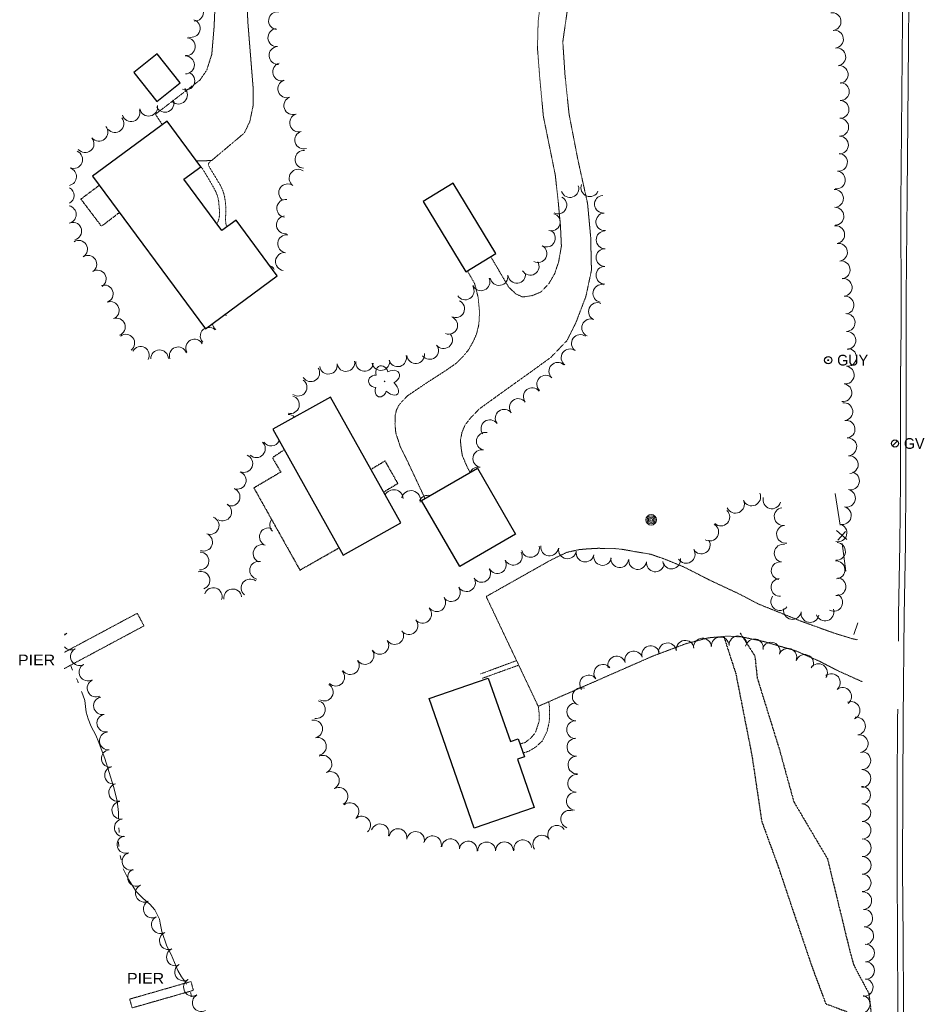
# Model space of a CAD drawing. Extents: x 386588 to 390135, y 96998 to 113606.
# Tile 61 of 93: x 388170 to 388576, y 103892 to 104334. Entities that reach past the tile are written whole.
import ezdxf
from ezdxf.enums import TextEntityAlignment as Align

# ---------------------------------------------------------------- set-up
doc = ezdxf.new("R2010")
doc.units = 0
doc.header["$MEASUREMENT"] = 0
for name, pattern in [('Wisdot1', [0.0625, 0.03125, -0.03125]), ('Wisdot3', [0.1875, 0.125, -0.0625]), ('Wisdot5', [0.1, 0.05, -0.05]), ('Wisdot6', [0.375, 0.125, -0.0625, 0.03125, -0.0625, 0.03125, -0.0625])]:
    doc.linetypes.add(name, pattern=pattern)
for name, color, linetype, lineweight in [('E_BLD', 241, 'Continuous', 25), ('E_DTM_SlopeBottom', 3, 'Wisdot1', 25), ('E_DTM_SlopeTop', 3, 'Wisdot1', 25), ('E_DWY', 2, 'Wisdot3', 15), ('E_LAND_Vegetation', 3, 'Continuous', 15), ('E_MISCPROP', 30, 'Continuous', 15), ('E_MISCPROP_HvyDash', 241, 'Wisdot3', 25), ('E_MISCPROP_Railing', 30, 'Continuous', 15), ('E_PATH_Sidewalk', 2, 'Wisdot5', 15), ('E_SGN', 21, 'Continuous', 15), ('E_STRUCT_Pier', 7, 'Wisdot3', 25), ('E_UTL_EGuyWire', 200, 'Continuous', 25), ('E_UTL_G', 2, 'Continuous', 25), ('E_WTR', 4, 'Wisdot6', 15), ('E_WTR_Dock_Pier', 4, 'Wisdot3', 15), ('E_WTR_Elevations', 4, 'Continuous', 15)]:
    doc.layers.add(name, color=color, linetype=linetype, lineweight=lineweight)
doc.layers.add('P2S1_Complete', color=7, linetype='Continuous', lineweight=15, transparency=0.9)
doc.styles.add('Style-dot_font5', font='dot_font5.shx')

# ---------------------------------------------------------------- blocks, each defined once
blk = doc.blocks.new('GUY')
at = {"layer": 'E_UTL_EGuyWire'}
for radius in [4, 0.5]:
    blk.add_circle((0, 0), radius, dxfattribs=at)
at = {"layer": 'E_UTL_EGuyWire', "style": 'Style-dot_font5'}
blk.add_text('GUY', height=12, dxfattribs=at).set_placement((10, 0), align=Align.MIDDLE_LEFT)
blk = doc.blocks.new('GV')
at = {"layer": 'E_UTL_G'}
blk.add_line((-2.8, -2.8), (2.8, 2.8), dxfattribs=at)
blk.add_circle((0, 0), 4, dxfattribs=at)
at = {"layer": 'E_UTL_G', "style": 'Style-dot_font5'}
blk.add_text('GV', height=12, dxfattribs=at).set_placement((10, 0), align=Align.MIDDLE_LEFT)
blk = doc.blocks.new('PIER')
at = {"layer": 'E_STRUCT_Pier', "style": 'Style-dot_font5', "width": 1.111111}
blk.add_text('PIER', height=10.8, dxfattribs=at).set_placement((-16.77, -5.4))
blk = doc.blocks.new('POLE')
at = {"layer": 'E_MISCPROP'}
for radius in [4.46, 3.35, 2.23, 1.12]:
    blk.add_circle((0, 0), radius, dxfattribs=at)
blk = doc.blocks.new('DTRE')
at = {"layer": 'E_LAND_Vegetation'}
blk.add_circle((-0.18, 0), 0.183, dxfattribs=at)
for centre, major_axis, ratio in [((-1.87, 5.32), (1.36, -4.98), 0.782863), ((4.06, 2.74), (-5.27, -2.93), 0.691916), ((-5.87, 0.15), (4.93, -0.12), 0.832022), ((-2.49, -5.24), (1.8, 4.86), 0.716896), ((3.54, -3.71), (-5.01, 4.58), 0.560249)]:
    blk.add_ellipse(centre, major_axis=major_axis, ratio=ratio, start_param=1.570796, end_param=4.712389, dxfattribs=at)

msp = doc.modelspace()

# ---------------------------------------------------------------- linework, layer by layer
at = {"layer": 'E_BLD', "ltscale": 5}
for p, q in [((388232.09, 104318.89), (388221.58, 104310.59)), ((388242.36, 104305.88), (388232.09, 104318.89)), ((388221.58, 104310.59), (388231.84, 104297.58)), ((388231.84, 104297.58), (388242.36, 104305.88)), ((388236.44, 104288.64), (388203.02, 104263.92)), ((388251.59, 104268.16), (388236.44, 104288.64)), ((388244.06, 104262.59), (388251.59, 104268.16)), ((388203.02, 104263.92), (388253.7, 104195.42)), ((388261.09, 104239.57), (388244.06, 104262.59)), ((388364.95, 104260.78), (388351.47, 104252.57)), ((388384.15, 104229.24), (388364.95, 104260.78)), ((388351.47, 104252.57), (388370.67, 104221.03)), ((388267.44, 104244.28), (388261.09, 104239.57)), ((388285.94, 104219.27), (388267.44, 104244.28)), ((388370.67, 104221.03), (388384.15, 104229.24)), ((388253.7, 104195.42), (388285.94, 104219.27)), ((388309.79, 104164.85), (388283.88, 104150.37)), ((388341.4, 104108.33), (388309.79, 104164.85)), ((388283.88, 104150.37), (388315.5, 104093.84)), ((388350.74, 104118.38), (388375.8, 104132.87)), ((388375.8, 104132.87), (388392.92, 104103.26)), ((388367.85, 104088.77), (388350.74, 104118.38)), ((388315.5, 104093.84), (388341.4, 104108.33)), ((388392.92, 104103.26), (388367.85, 104088.77)), ((388354.2, 104029.49), (388380.71, 104038.68)), ((388380.71, 104038.68), (388390.59, 104010.19)), ((388374.39, 103971.3), (388354.2, 104029.49)), ((388390.59, 104010.19), (388394.16, 104011.43)), ((388394.16, 104011.43), (388396.96, 104003.36)), ((388396.96, 104003.36), (388393.78, 104002.25)), ((388393.78, 104002.25), (388401.28, 103980.63)), ((388401.28, 103980.63), (388374.39, 103971.3))]:
    msp.add_line(p, q, dxfattribs=at)
at = {"layer": 'E_DTM_SlopeBottom'}
msp.add_lwpolyline([(388493.72, 104059.02), (388500.39, 104048.6), (388501.41, 104038.81), (388511.48, 104006.38), (388517.86, 103983.18), (388532.95, 103957.65), (388542.85, 103916.84), (388544.66, 103910.17), (388546.31, 103906.92), (388551.5, 103897.26), (388553.41, 103881.93)], dxfattribs=at)
at = {"layer": 'E_DTM_SlopeTop'}
msp.add_lwpolyline([(388486.48, 104057.21), (388491.8, 104040.77), (388499.09, 104003.73), (388503.44, 103974.46), (388511.05, 103953.57), (388517.54, 103934.21), (388526.24, 103908.51), (388532.22, 103892.52), (388541.58, 103889.01), (388541.37, 103887.4), (388530.88, 103887.21), (388512.18, 103884.67), (388475.58, 103882.15)], dxfattribs=at)
at = {"layer": 'E_DWY', "flags": 128}
for points in [[(388249.63, 104270.81), (388256.46, 104271.01), (388271.2, 104283.4), (388273.62, 104288.5), (388275.12, 104295.68), (388275.15, 104303.09), (388273.95, 104317.97), (388272.8, 104332.31), (388272.07, 104345.97), (388271.53, 104365.42), (388271.98, 104383.89), (388274.15, 104414.97), (388276.74, 104439.59), (388281.34, 104460.07), (388286.17, 104478.03), (388293.28, 104498.74), (388301.56, 104518.47), (388310.17, 104534.62), (388318.55, 104547.5), (388327.33, 104559.88), (388337.39, 104572.19), (388349.39, 104584.86), (388357.84, 104593.05), (388362.79, 104596.22), (388367.04, 104597.87)], [(388463.09, 104528.3), (388463.06, 104518.78), (388461.15, 104508), (388457.72, 104495.62), (388454.08, 104481.14), (388450.38, 104464.99), (388447.55, 104452.87), (388443.94, 104437.98), (388438.24, 104421.02), (388432.15, 104408.18), (388425.64, 104395.51), (388418.14, 104382.13), (388412.8, 104370.2), (388407.94, 104357.68), (388404.68, 104345.74), (388403.09, 104333.73), (388402.76, 104321.64), (388403.78, 104308.43), (388405.41, 104290.9), (388410.76, 104264.57), (388412.06, 104252.84), (388413.09, 104241.7), (388413.52, 104232.59), (388412.3, 104225.61), (388410.51, 104220.25), (388407.82, 104215.63), (388404.21, 104211.97), (388400.41, 104210.37), (388396.1, 104209.76), (388393.06, 104211.14), (388389.86, 104214.17), (388381.82, 104227.82)], [(388372.57, 104131), (388371.14, 104133.61), (388369.01, 104138.61), (388368.48, 104142.1), (388368.17, 104145.4), (388368.88, 104149), (388370.24, 104152.25), (388372.66, 104155.38), (388376.64, 104159.5), (388388.53, 104168.09), (388400.23, 104176.45), (388408.8, 104182.66), (388416.01, 104190.19), (388420.04, 104198.26), (388424.55, 104210.12), (388427.01, 104221.78), (388426.66, 104236.72), (388425.26, 104251.77), (388420.97, 104271.13), (388416.97, 104291.77), (388415.14, 104309.27), (388414.15, 104324.36), (388416.42, 104340.17), (388420.67, 104354.92), (388426.17, 104369.57), (388431.81, 104380.49), (388438.52, 104393.38), (388444.66, 104405.6), (388450.54, 104420.7), (388457.86, 104442.6), (388463.95, 104466.66), (388468.46, 104480.81), (388477.9, 104502.27), (388482.5, 104508.73), (388489.56, 104516.68)], [(388234.35, 104287.1), (388231.23, 104291.79), (388251.29, 104307.19), (388254.31, 104311.63), (388256.54, 104318.7), (388257.58, 104330.9), (388258.79, 104358.64), (388260.78, 104391.7), (388262.1, 104415.87)], [(388371.32, 104221.43), (388374.52, 104215.87), (388376.15, 104209.57), (388376.76, 104202.97), (388376.45, 104197.33), (388375.39, 104193.07), (388373.84, 104189.6), (388371.7, 104185.86), (388369.26, 104182.94), (388366.21, 104179.95), (388361.72, 104176.83), (388352.7, 104171), (388344.48, 104165.45), (388342.01, 104162.93), (388340.51, 104161.13), (388339.46, 104158.95), (388338.85, 104156.61), (388338.8, 104152.65), (388339.17, 104148.74), (388341.2, 104142.48), (388344.27, 104136.32), (388352.28, 104119.27)], [(388546.53, 104055.9), (388544.42, 104056.29), (388536.24, 104058.78), (388521.1, 104064.24), (388502.16, 104071.87), (388493.04, 104076.62), (388479.83, 104082.8), (388468.45, 104088.61), (388460.19, 104091.99), (388453.66, 104094.28), (388446.69, 104095.44), (388440.81, 104096.51), (388436.8, 104096.87), (388429.93, 104096.95), (388425.08, 104096.68), (388421.14, 104096.31), (388415.84, 104095.1), (388408.92, 104091.75), (388379.75, 104075.31), (388403.11, 104026.01), (388454.3, 104048.46), (388469.66, 104054.22), (388479.54, 104056.77), (388487.95, 104057.55), (388494.86, 104057.11), (388503.88, 104055.24), (388518.54, 104051), (388529.46, 104046.23), (388537.43, 104042.1), (388545.35, 104038.5), (388548.68, 104037.06)]]:
    msp.add_lwpolyline(points, dxfattribs=at)
at = {"layer": 'E_LAND_Vegetation'}
for centre, radius, start, end in [((388248.78, 104337.6), 4.02, 268.8948, 88.8795), ((388247.35, 104330.31), 4.02, 253.3625, 73.3472), ((388286.09, 104333.78), 4.02, 82.8367, 262.8214), ((388535.05, 104333.37), 4, 278.451, 98.4356), ((388285.78, 104326.18), 4.02, 93.6906, 273.6753), ((388536.12, 104325.48), 4, 277.6047, 97.5893), ((388245.12, 104322.15), 4.02, 265.0082, 84.9929), ((388286.3, 104318.16), 4.02, 93.6906, 273.6753), ((388537.18, 104317.54), 4, 277.6047, 97.5893), ((388244.69, 104313.92), 4.02, 270.8627, 90.8474), ((388287.9, 104310.81), 4.02, 106.6242, 286.6089), ((388538.24, 104309.61), 4, 277.6047, 97.5893), ((388244.87, 104306.73), 4.02, 247.6133, 67.598), ((388290.24, 104303.23), 4.02, 109.6177, 289.6024), ((388241.57, 104300.4), 4.02, 225.9109, 45.8956), ((388538.77, 104301.97), 4, 269.0281, 89.0127), ((388235.51, 104296.71), 4.02, 203.7575, 23.7421), ((388292.94, 104295.65), 4.02, 109.6177, 289.6024), ((388220.26, 104292.54), 4.02, 197.655, 17.6397), ((388228.18, 104294.96), 4.02, 190.9071, 10.8918), ((388538.63, 104293.96), 4, 269.0281, 89.0127), ((388213.07, 104287.55), 4.02, 219.5651, 39.5498), ((388295.53, 104287.94), 4.02, 106.9814, 286.966), ((388538.49, 104285.96), 4, 269.0281, 89.0127), ((388205.83, 104283.72), 4.01, 219.8389, 39.8236), ((388199.66, 104278.58), 4.01, 219.8389, 39.8236), ((388297.87, 104280.25), 4.02, 106.9814, 286.966), ((388538.36, 104277.96), 4, 269.0281, 89.0127), ((388194.52, 104271.45), 4.01, 247.1034, 67.0881), ((388297.97, 104271.54), 4.02, 86.1956, 266.1803), ((388537.92, 104270.2), 4, 263.16, 83.1447), ((388191.78, 104263.74), 4.01, 283.0196, 71.6691), ((388295.31, 104263.05), 4.02, 54.5036, 234.4883), ((388536.97, 104262.25), 4, 263.16, 83.1447), ((388190.68, 104255.33), 4.01, 298.3733, 60.3437), ((388290.64, 104256.51), 4.02, 54.5036, 234.4883), ((388417.36, 104258.4), 3.97, 199.0484, 19.033), ((388426.27, 104258.81), 3.97, 157.5588, 337.5435), ((388411.96, 104251.04), 3.97, 243.7063, 63.691), ((388432.36, 104251.4), 3.97, 94.4858, 274.4705), ((388536.14, 104254), 4, 271.3677, 91.3524), ((388191.66, 104246.77), 4.01, 281.8982, 76.8188), ((388289.76, 104249.56), 4.02, 82.511, 262.4956), ((388536.33, 104246.01), 4, 271.3677, 91.3524), ((388289.59, 104242.15), 4.02, 97.8019, 277.7866), ((388408.96, 104243.35), 3.97, 253.5118, 73.4965), ((388432.97, 104243.49), 3.97, 94.4858, 274.4705), ((388194.14, 104239.32), 3.94, 283.4429, 103.4275), ((388536.69, 104237.75), 4, 278.8356, 98.8203), ((388290.17, 104233.63), 4.02, 82.7865, 262.7711), ((388406.83, 104236.16), 3.97, 241.6253, 61.6099), ((388433.1, 104235.41), 3.97, 90.3017, 270.2863), ((388196.79, 104231.21), 3.94, 301.8796, 121.8643), ((388403.06, 104229.18), 3.97, 241.6253, 61.6099), ((388537.91, 104229.84), 4, 278.8356, 98.8203), ((388200.97, 104224.5), 3.94, 302.4959, 122.4806), ((388289.16, 104225.65), 4.02, 82.7865, 262.7711), ((388433.07, 104227.46), 3.97, 89.7558, 269.7404), ((388281.06, 104220.19), 4.02, 28.6854, 69.3489), ((388399.52, 104223.52), 3.97, 210.7008, 30.6855), ((388433.04, 104219.53), 3.97, 89.7558, 269.7404), ((388539.14, 104221.93), 4, 278.8356, 98.8203), ((388205.2, 104217.85), 3.94, 302.4959, 122.4806), ((388385.5, 104218.91), 3.97, 189.2207, 9.2054), ((388393.47, 104219.91), 3.97, 186.5346, 6.5193), ((388208.33, 104211.17), 3.94, 289.8508, 109.8355), ((388370.34, 104212.44), 3.97, 211.8839, 31.8686), ((388377.45, 104216.55), 3.97, 203.7396, 23.7242), ((388431.65, 104211.35), 3.97, 79.4469, 259.4315), ((388540.02, 104214.08), 4, 276.1704, 96.1551), ((388540.88, 104206.12), 4, 276.1704, 96.1551), ((388211.02, 104203.74), 3.94, 290.285, 110.2697), ((388366.06, 104204.49), 3.97, 244.4872, 64.4719), ((388429.68, 104203.24), 3.97, 67.2041, 247.1888), ((388260.74, 104198.28), 3.94, 52.4355, 65.0914), ((388265.55, 104204.53), 3.94, 220.5271, 232.4202), ((388541.38, 104198.28), 4, 272.3401, 92.3248), ((388213.75, 104196.34), 3.94, 290.285, 110.2697), ((388260.74, 104198.28), 3.94, 187.9003, 232.4202), ((388362.96, 104197.03), 3.97, 248.4921, 68.4768), ((388426.61, 104195.93), 3.97, 67.2041, 247.1888), ((388217.96, 104189.07), 3.94, 306.9244, 126.9091), ((388255.32, 104192.2), 3.94, 117.4867, 224.4715), ((388255.32, 104192.2), 3.94, 44.4868, 100.8934), ((388360.64, 104190.6), 3.97, 217.6241, 37.6087), ((388422.03, 104188.92), 3.97, 54.1746, 234.1593), ((388541.71, 104190.29), 4, 272.3401, 92.3248), ((388248.85, 104186.88), 3.94, 28.95, 208.9347), ((388354.36, 104185.75), 3.97, 217.6241, 37.6087), ((388224.53, 104183.56), 3.94, 331.3208, 151.3055), ((388233.1, 104182.06), 3.94, 1.2841, 181.2688), ((388241.44, 104183.39), 3.94, 19.9311, 199.9157), ((388339.95, 104182.44), 3.97, 196.3795, 16.3642), ((388348.09, 104183.9), 3.97, 186.0966, 6.0813), ((388417.38, 104182.49), 3.97, 54.1746, 234.1593), ((388542.03, 104182.65), 4, 262.5112, 82.4958), ((388308.91, 104179.13), 3.97, 188.6491, 8.6338), ((388316.75, 104180.32), 3.97, 188.6491, 8.6338), ((388325.11, 104180.43), 3.97, 175.4057, 355.3904), ((388332.45, 104180.77), 3.97, 189.8584, 9.843), ((388411.89, 104176.41), 3.97, 46.5769, 226.5616), ((388300.98, 104175.73), 3.97, 212.3889, 32.3735), ((388406.44, 104170.65), 3.97, 46.5769, 226.5616), ((388540.98, 104174.72), 4, 262.5112, 82.4958), ((388295.29, 104169.26), 3.97, 234.443, 54.4276), ((388539.94, 104166.79), 4, 262.5112, 82.4958), ((388400.42, 104165.04), 3.97, 37.8635, 217.8481), ((388291.86, 104161.42), 3.97, 255.4092, 75.3938), ((388394.16, 104160.17), 3.97, 37.8635, 217.8481), ((388540.35, 104158.31), 4, 277.1929, 97.1776), ((388290.86, 104153.07), 3.97, 44.4773, 90.454), ((388387.8, 104155.35), 3.97, 36.374, 216.3586), ((388381.41, 104150.65), 3.97, 36.374, 216.3586), ((388541.35, 104150.38), 4, 277.1929, 97.1776), ((388379.33, 104144.97), 3.97, 78.6135, 258.5981), ((388276.55, 104141.68), 4.01, 227.3071, 47.2918), ((388283.16, 104146.9), 4.01, 215.6207, 334.5411), ((388542.11, 104142.51), 4, 274.5608, 94.5455), ((388377.77, 104137.2), 3.97, 78.6135, 258.5981), ((388270.9, 104135.01), 4.01, 248.2595, 68.2442), ((388542.74, 104134.53), 4, 274.5608, 94.5455), ((388267.94, 104127.49), 4.01, 249.816, 69.8007), ((388376.2, 104129.42), 3.97, 78.6135, 156.6443), ((388543.32, 104127.21), 4, 256.8794, 76.864), ((388265.17, 104119.95), 4.01, 249.816, 69.8007), ((388338.22, 104118.96), 4.29, 4.8726, 153.4438), ((388345.98, 104118.57), 4.29, 346.8811, 166.8657), ((388498.96, 104120.02), 4, 204.2025, 24.1871), ((388541.5, 104119.41), 4, 256.8794, 76.864), ((388353.69, 104116.46), 4.29, 77.0013, 152.7272), ((388491.66, 104116.74), 4, 204.2025, 24.1871), ((388508.03, 104118.71), 4, 164.3908, 344.3755), ((388261.39, 104113.27), 4.01, 240.3226, 60.3073), ((388485.1, 104111.01), 4, 226.9508, 46.9355), ((388513.09, 104111.2), 4, 97.5609, 277.5456), ((388539.66, 104111.66), 4, 255.8738, 75.8585), ((388255.78, 104107.21), 4.01, 248.7494, 68.734), ((388286.59, 104107.44), 4.01, 142.9029, 225.4276), ((388281.97, 104102.1), 4.01, 69.101, 249.0857), ((388480.11, 104104.25), 4, 239.2834, 59.2681), ((388514.14, 104103.27), 4, 97.5609, 277.5456), ((388537.71, 104103.91), 4, 255.8738, 75.8585), ((388252.87, 104099.73), 4.01, 248.7494, 68.734), ((388476.31, 104098.48), 4, 211.8812, 31.8659), ((388537.03, 104095.58), 4, 265.6546, 85.6393), ((388251.22, 104091.28), 4.01, 267.9164, 87.9011), ((388279.11, 104094.6), 4.01, 69.101, 249.0857), ((388391.94, 104093.4), 4, 206.4765, 26.4612), ((388399.62, 104096.9), 4, 193.8472, 13.8319), ((388408.22, 104097.56), 4, 173.0489, 353.0335), ((388416.24, 104096.28), 4, 169.7222, 349.7069), ((388424.14, 104094.83), 4, 168.9979, 348.9826), ((388469.52, 104094.25), 4, 211.8812, 31.8659), ((388513.07, 104094.75), 4, 80.4368, 260.4214), ((388277.61, 104087.08), 4.01, 78.7263, 258.711), ((388384.8, 104089.66), 4, 208.1513, 28.1359), ((388431.99, 104093.3), 4, 168.9979, 348.9826), ((388439.72, 104092.33), 4, 174.6049, 354.5896), ((388447.74, 104091.46), 4, 172.6326, 352.6173), ((388455.68, 104090.43), 4, 172.6326, 352.6173), ((388462.97, 104091.7), 4, 189.3032, 9.2878), ((388511.74, 104086.86), 4, 80.4368, 260.4214), ((388536.83, 104087.3), 4, 273.7658, 93.7505), ((388251.7, 104082.58), 4.01, 289.3532, 109.3379), ((388377.72, 104085.7), 4, 211.3437, 31.3284), ((388273.76, 104079.17), 4.01, 50.9732, 230.9578), ((388370.89, 104081.54), 4, 211.3437, 31.3284), ((388511.64, 104079.41), 4, 94.0952, 274.0799), ((388537.21, 104079.69), 4, 263.5434, 83.5281), ((388257.18, 104075.26), 4.01, 341.0846, 161.0693), ((388265.95, 104074.67), 4.01, 8.0841, 188.0688), ((388364.12, 104077.07), 4, 214.3685, 34.3532), ((388357.51, 104072.56), 4, 214.3685, 34.3532), ((388511.55, 104073.06), 4, 143.3253, 323.31), ((388535.79, 104072.69), 4, 242.8512, 62.8358), ((388351.18, 104067.36), 4, 219.7326, 39.7173), ((388517.25, 104069.06), 4, 170.0587, 350.0434), ((388525.13, 104067.67), 4, 170.0587, 350.0434), ((388531.86, 104068.38), 4, 197.8415, 17.8262), ((388345.02, 104062.24), 4, 219.7326, 39.7173), ((388338.67, 104057.79), 4, 213.2106, 33.1952), ((388189.68, 104062.31), 3.97, 280.9029, 297.7949), ((388193.38, 104055.29), 3.97, 117.8103, 138.1527), ((388331.98, 104053.41), 4, 213.2106, 33.1952), ((388469.08, 104051.61), 4, 8.2893, 188.274), ((388476.84, 104052.61), 4, 3.5768, 183.5615), ((388484.83, 104053.11), 4, 3.5768, 183.5615), ((388492.82, 104053.6), 4, 3.5768, 183.5615), ((388500.17, 104052.24), 4, 349.5116, 169.4963), ((388193.38, 104055.29), 3.97, 220.5708, 297.7949), ((388197.09, 104048.33), 3.97, 119.1409, 299.1256), ((388325.33, 104048.86), 4, 214.7594, 34.7441), ((388445.95, 104046.84), 4, 17.0826, 197.0673), ((388453.6, 104049.19), 4, 17.0826, 197.0673), ((388461.16, 104050.46), 4, 8.2893, 188.274), ((388507.68, 104050.76), 4, 339.971, 159.9557), ((388515.19, 104048.02), 4, 339.971, 159.9557), ((388318.75, 104044.3), 4, 214.7594, 34.7441), ((388438.3, 104044.49), 4, 17.0826, 197.0673), ((388522.71, 104045.28), 4, 339.971, 159.9557), ((388200.95, 104041.4), 3.97, 119.1409, 299.1256), ((388312.19, 104039.14), 4, 225.1219, 45.1066), ((388432.14, 104040.84), 4, 37.112, 217.0967), ((388528.93, 104041.13), 4, 325.9442, 145.9289), ((388204.58, 104034.21), 3.97, 115.8682, 295.8529), ((388425.75, 104036.02), 4, 37.112, 217.0967), ((388534.75, 104036.68), 4, 309.0051, 128.9898), ((388307.05, 104032.42), 4, 239.4025, 59.3871), ((388422.44, 104030.39), 4, 69.85, 249.8347), ((388539.79, 104030.46), 4, 309.0051, 128.9898), ((388207.43, 104026.3), 3.97, 100.8625, 280.8472), ((388303.52, 104024.55), 4, 259.3696, 79.3542), ((388420, 104023.54), 4, 89.4911, 269.4758), ((388543.54, 104024.16), 4, 292.7585, 112.7431), ((388208.92, 104018.51), 3.97, 100.8625, 280.8472), ((388302.27, 104015.86), 4, 282.2976, 102.2823), ((388546.02, 104017.14), 4, 278.891, 98.8756), ((388419.92, 104015.54), 4, 89.4911, 269.4758), ((388210.05, 104010.49), 3.97, 96.3354, 276.3201), ((388303.97, 104008.04), 4, 282.2976, 102.2823), ((388420.06, 104007.68), 4, 93.2668, 273.2515), ((388547.25, 104009.23), 4, 278.891, 98.8756), ((388210.93, 104002.61), 3.97, 96.3354, 276.3201), ((388306.45, 104000.01), 4, 294.6019, 114.5866), ((388420.51, 103999.7), 4, 93.2668, 273.2515), ((388548.38, 104001.63), 4, 270.3447, 90.3293), ((388212.43, 103995.09), 3.97, 103.3773, 283.362), ((388548.43, 103993.63), 4, 270.3447, 90.3293), ((388309.78, 103992.73), 4, 294.6019, 114.5866), ((388420.42, 103991.42), 4, 85.2356, 265.2203), ((388214.27, 103987.37), 3.97, 103.3773, 283.362), ((388313.66, 103985.56), 4, 298.6985, 118.6831), ((388548.33, 103986.14), 3.94, 270.8524, 90.8371), ((388419.75, 103983.45), 4, 85.2356, 265.2203), ((388215.69, 103979.37), 3.97, 98.0588, 278.0435), ((388318.56, 103978.74), 4, 310.9905, 130.9751), ((388548.44, 103978.26), 3.94, 270.8524, 90.8371), ((388323.81, 103972.69), 4, 310.9905, 130.9751), ((388417.23, 103975.34), 4, 71.3499, 251.3346), ((388216.8, 103971.52), 3.97, 98.0588, 278.0435), ((388332.09, 103969.21), 4, 340.5432, 160.5279), ((388340.15, 103967.1), 4, 350.6377, 170.6224), ((388411.43, 103968.54), 4, 33.3878, 213.3725), ((388548.56, 103970.38), 3.94, 270.8524, 90.8371), ((388217.97, 103963.99), 3.97, 106.7339, 286.7185), ((388348.05, 103965.8), 4, 350.6377, 170.6224), ((388355.64, 103963.89), 4, 345.9519, 165.9366), ((388404.74, 103964.14), 4, 33.3878, 213.3725), ((388363.76, 103962.51), 4, 352.6821, 172.6668), ((388371.7, 103961.49), 4, 352.6821, 172.6668), ((388379.95, 103961.12), 4, 0.2134, 180.198), ((388387.95, 103961.15), 4, 0.2134, 180.198), ((388396.2, 103962.09), 4, 9.0448, 189.0295), ((388548.6, 103962.53), 3.94, 270.0004, 89.985), ((388220.26, 103956.39), 3.97, 106.7339, 286.7185), ((388548.6, 103954.65), 3.94, 270.0004, 89.985), ((388222.76, 103949.24), 3.97, 115.9963, 295.981), ((388548.59, 103946.77), 3.94, 270.0004, 89.985), ((388226.24, 103942.11), 3.97, 115.9963, 295.981), ((388548.88, 103938.79), 3.94, 273.0896, 93.0743), ((388229.78, 103935.08), 3.97, 117.6228, 297.6075), ((388233.46, 103928.05), 3.97, 117.6228, 297.6075), ((388549.31, 103930.92), 3.94, 273.0896, 93.0743), ((388549.73, 103923.05), 3.94, 273.0896, 93.0743), ((388237.04, 103920.81), 3.97, 113.5507, 293.5354), ((388550.11, 103915.29), 3.94, 270.1219, 90.1066), ((388240.21, 103913.53), 3.97, 113.5507, 293.5354), ((388243.87, 103906.77), 3.97, 120.2038, 300.1885), ((388550.12, 103907.41), 3.94, 270.1219, 90.1066), ((388247.86, 103899.92), 3.97, 120.2038, 300.1885), ((388549.51, 103899.86), 3.94, 262.0708, 82.0555), ((388251.81, 103893.01), 3.97, 119.7139, 299.6985), ((388548.16, 103892.33), 3.94, 256.0268, 76.0115)]:
    msp.add_arc(centre, radius, start, end, dxfattribs=at)
at = {"layer": 'E_MISCPROP_HvyDash', "flags": 128}
for points in [[(388215.07, 104247.64), (388207.05, 104241.49), (388197.79, 104253.72), (388206, 104259.89)], [(388289.04, 104141.15), (388283.77, 104137.6), (388287.51, 104131.18), (388275.45, 104124.03), (388296.12, 104087.17), (388313.65, 104097.15)], [(388327.96, 104132.36), (388334.26, 104136.2), (388340.06, 104125.99), (388333.68, 104122.14)]]:
    msp.add_lwpolyline(points, dxfattribs=at)
at = {"layer": 'E_MISCPROP_Railing', "ltscale": 5}
for p, q in [((388541.65, 104100.85), (388537.02, 104105.01)), ((388537.56, 104100.57), (388541.11, 104104.56))]:
    msp.add_line(p, q, dxfattribs=at)
at = {"layer": 'E_MISCPROP_Railing', "flags": 128}
for points in [[(388538.64, 104107.38), (388536.5, 104121.52)], [(388541.18, 104086.65), (388539.65, 104099.13)]]:
    msp.add_lwpolyline(points, dxfattribs=at)
at = {"layer": 'E_PATH_Sidewalk', "flags": 128}
for points in [[(388251.39, 104268.44), (388252.21, 104267.52), (388252.78, 104266.67), (388254.47, 104263.87), (388257.16, 104259.24), (388258.46, 104256.77), (388259.27, 104254.63), (388259.61, 104252.78), (388259.77, 104251.03), (388259.9, 104249.64), (388259.99, 104248.25), (388260.01, 104247.11), (388259.91, 104245.54), (388259.48, 104243.98), (388258.95, 104243.03), (388258.75, 104242.73)], [(388256.46, 104271.01), (388255.22, 104270.02), (388255.04, 104269.22), (388255.39, 104268.19), (388258.34, 104263.33), (388260.62, 104259.52), (388261.68, 104257.03), (388262.28, 104254.91), (388262.65, 104252.32), (388262.91, 104249.51), (388262.91, 104247.71), (388262.76, 104246.21), (388262.71, 104244.12), (388262.9, 104242.53), (388263.34, 104241.24)], [(388377.24, 104040.56), (388393.38, 104046.54)], [(388394.34, 104044.51), (388377.97, 104038.58)], [(388403.13, 104026.02), (388403.46, 104023.43), (388403.46, 104019.05), (388401.85, 104014.25), (388399.76, 104011.73), (388397.33, 104009.86), (388394.97, 104009.1)], [(388407.86, 104028.09), (388408.24, 104024.97), (388408.09, 104019.21), (388407.02, 104014.59), (388404.94, 104010.43), (388401.91, 104007.69), (388398.93, 104005.91), (388396.37, 104005.06)]]:
    msp.add_lwpolyline(points, dxfattribs=at)
at = {"layer": 'E_SGN', "ltscale": 5}
msp.add_line((388544.86, 104058.27), (388546.59, 104063.57), dxfattribs=at)
at = {"layer": 'E_WTR', "flags": 128}
msp.add_lwpolyline([(388247.28, 103895.64), (388247.28, 103896.7), (388246.95, 103897.65)], dxfattribs=at)
at = {"layer": 'E_WTR_Dock_Pier', "flags": 128}
msp.add_lwpolyline([(388190.26, 104042.94), (388226.11, 104062.14), (388223.08, 104067.79), (388190.34, 104050.26)], dxfattribs=at)
msp.add_lwpolyline([(388219.67, 103894.6), (388247.19, 103902.49), (388248.32, 103898.55), (388220.8, 103890.66)], close=True, dxfattribs=at)
at = {"layer": 'E_WTR_Elevations', "flags": 128}
for points in [[(388193.99, 104042.22), (388193.94, 104042.32), (388193.28, 104044.16)], [(388196.58, 104036.58), (388196.33, 104037.27), (388195.77, 104038.48)], [(388207.71, 104004.55), (388205.78, 104009.83), (388204.45, 104013.12), (388202.46, 104016.91), (388200.97, 104020.4), (388200.08, 104023.39), (388199.84, 104025.97), (388199.59, 104028.68), (388198.61, 104031.12), (388198, 104032.69)], [(388214.67, 103975.54), (388214.59, 103978.42), (388214.11, 103983.58), (388212.41, 103990.06), (388208.45, 104002.55), (388207.71, 104004.55)], [(388214.91, 103969.35), (388214.96, 103969.98), (388214.88, 103971.41)], [(388214.82, 103963.17), (388214.6, 103965.02), (388214.61, 103965.22)], [(388215.84, 103957.05), (388215.41, 103959.07)], [(388233.42, 103928.7), (388233.14, 103930.41), (388230.96, 103934.73), (388228.67, 103937.25), (388225.7, 103939.78), (388222.54, 103942.84), (388218.93, 103948.59), (388216.82, 103953.04)], [(388245.2, 103901.37), (388244.73, 103902.14), (388242.93, 103904.57), (388241.35, 103907.51), (388238.37, 103914.62), (388236.37, 103918.4), (388234.05, 103924.96), (388233.42, 103928.7)]]:
    msp.add_lwpolyline(points, dxfattribs=at)
at = {"layer": 'P2S1_Complete', "flags": 128}
for points in [[(388567.94, 104459.27), (388567.35, 104401.31), (388566.66, 104333.92), (388565.94, 104251.59), (388566.01, 104202.54), (388565.92, 104178.7)], [(388569.6, 104359.6), (388569.15, 104306.12), (388568.7, 104255.74), (388568.33, 104209.95), (388568.32, 104178.69)], [(388565.82, 104178.7), (388565.8, 104158.09), (388565.7, 104126.92), (388565.44, 104098.78), (388564.92, 104066.88), (388564.81, 104055.25)], [(388568.32, 104178.69), (388568.3, 104158.08), (388568.2, 104126.91), (388567.94, 104098.75), (388567.42, 104066.85), (388566.98, 104020.36), (388566.78, 103988.91), (388566.74, 103953.09), (388566.91, 103921.67), (388567.09, 103892.3), (388567.51, 103855.12), (388567.94, 103815.25)], [(388564.52, 104024.69), (388564.48, 104020.38), (388564.28, 103988.92), (388564.24, 103953.08), (388564.41, 103921.65), (388564.59, 103892.28), (388564.75, 103878.23)]]:
    msp.add_lwpolyline(points, dxfattribs=at)

# ---------------------------------------------------------------- block references
at = {"layer": 'E_LAND_Vegetation', "xscale": 0.6769248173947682, "yscale": 0.6769248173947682, "zscale": 0.6769248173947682}
msp.add_blockref('DTRE', (388334.23, 104171.84), dxfattribs=at)
at = {"layer": 'E_MISCPROP', "xscale": 0.5377037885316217, "yscale": 0.5377037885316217, "zscale": 0.5377037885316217}
msp.add_blockref('POLE', (388453.8, 104109.73), dxfattribs=at)
at = {"layer": 'E_STRUCT_Pier', "xscale": 0.4444444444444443, "yscale": 0.4444444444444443, "zscale": 0.4444444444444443}
for p in [(388177.01, 104046.83), (388225.95, 103903.94)]:
    msp.add_blockref('PIER', p, dxfattribs=at)
at = {"layer": 'E_UTL_EGuyWire', "xscale": 0.3999999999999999, "yscale": 0.3999999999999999, "zscale": 0.3999999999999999}
msp.add_blockref('GUY', (388533.32, 104181.4), dxfattribs=at)
at = {"layer": 'E_UTL_G', "xscale": 0.3999999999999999, "yscale": 0.3999999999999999, "zscale": 0.3999999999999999}
msp.add_blockref('GV', (388563.29, 104144), dxfattribs=at)

doc.saveas('drawing.dxf')
